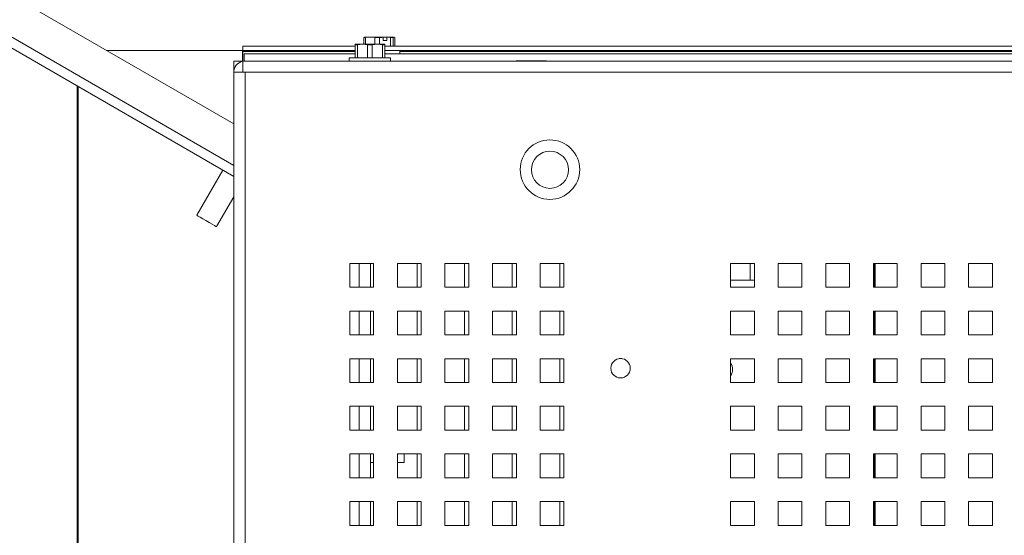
# Paper-space layout '4' of a CAD drawing. Header units: inches. Extents: x 1 to 109, y 1 to 85.
# Tile 30 of 49: x 84.85 to 91.74, y 33.28 to 36.89. Entities that reach past the tile are written whole.
import ezdxf

# ---------------------------------------------------------------- set-up
doc = ezdxf.new("R2010")
doc.units = ezdxf.units.IN
doc.header["$MEASUREMENT"] = 0
doc.linetypes.add('CENTERX2', pattern=[0.8, 0.5, -0.1, 0.1, -0.1])
doc.layers.add('FORMAT', color=7, linetype='Continuous')
doc.styles.add('SLDTEXTSTYLE0', font='GOTHIC.TTF', dxfattribs={"width": 0.913})
doc.dimstyles.new('SLDDIMSTYLE7', dxfattribs={"dimtxt": 0.625, "dimasz": 0.65, "dimexe": 0, "dimexo": 0.0625, "dimgap": 0.15625, "dimtad": 0, "dimtih": 1, "dimtoh": 1, "dimdec": 1, "dimlfac": 1.2, "dimrnd": 1e-09, "dimzin": 12, "dimdsep": 46, "dimtxsty": 'SLDTEXTSTYLE0', "dimsah": 1, "dimcen": 0, "dimadec": 0, "dimazin": 3, "dimtfac": 1, "dimtdec": 1, "dimtofl": 0, "dimtmove": 0, "dimatfit": 3, "dimfxl": 1, "dimfrac": 2, "dimtolj": 1, "dimtzin": 12, "dimarcsym": 0})

# ---------------------------------------------------------------- blocks, each defined once
blk = doc.blocks.new('_D_128')
at = {"layer": 'FORMAT', "color": 1, "ltscale": 5}
for p, q in [((76.2469, 23.8255), (75.1905, 22.6569)), ((75.1905, 22.6569), (73.9405, 22.6569))]:
    blk.add_line(p, q, dxfattribs=at)
blk.add_solid([(76.2469, 23.8255), (75.7368, 23.4104), (75.8852, 23.2763)], dxfattribs=at)
at = {"layer": 'FORMAT', "color": 1, "ltscale": 5, "char_height": 0.625, "attachment_point": 1, "style": 'SLDTEXTSTYLE0'}
for s, insert in [('19.2', (70.1029, 23.4552)), ('DOOR SWING', (68.3893, 22.463))]:
    blk.add_mtext(s, dxfattribs=dict(at, insert=insert))

psp = doc.layouts.new('4')

# ---------------------------------------------------------------- linework, layer by layer
at = {"color": 7, "linetype": 'Continuous', "lineweight": 15, "ltscale": 5}
for p, q in [((73.2456, 43.7295), (86.3487, 36.1644)), ((86.3487, 35.797), (73.0144, 43.4956)), ((87.259, 36.7681), (87.2644, 36.7718)), ((87.2715, 36.7681), (87.259, 36.7681)), ((87.259, 36.7219), (87.259, 36.7681)), ((87.3042, 36.7718), (87.2635, 36.7718)), ((87.3042, 36.7718), (87.2715, 36.7681)), ((87.2715, 36.7681), (87.2715, 36.7219)), ((87.3368, 36.7681), (87.3042, 36.7718)), ((87.3951, 36.7718), (87.3042, 36.7718)), ((87.3694, 36.7681), (87.3368, 36.7681)), ((87.3368, 36.7219), (87.3368, 36.7681)), ((87.3694, 36.7681), (87.3694, 36.7219)), ((87.3954, 36.7714), (87.3951, 36.7718)), ((87.4191, 36.7718), (87.3951, 36.7718)), ((87.3954, 36.7483), (87.3954, 36.7714)), ((87.4191, 36.7718), (87.4195, 36.7714)), ((87.4191, 36.7718), (87.4709, 36.7718)), ((87.4195, 36.7483), (87.4195, 36.7714)), ((87.4454, 36.7681), (87.4195, 36.7714)), ((87.4454, 36.7087), (87.4454, 36.7681)), ((87.4655, 36.7681), (87.4454, 36.7681)), ((87.4709, 36.7718), (87.4655, 36.7681)), ((87.4655, 36.7681), (87.4655, 36.7087)), ((87.4763, 36.7681), (87.4709, 36.7718)), ((87.4763, 36.7087), (87.4763, 36.7681)), ((87.1978, 36.7087), (86.4121, 36.7087)), ((86.4121, 36.7087), (86.4121, 36.6788)), ((87.1986, 36.7219), (87.1978, 36.7215)), ((87.1978, 36.7183), (87.1978, 36.7215)), ((87.2143, 36.7183), (87.1978, 36.7183)), ((87.1978, 36.6279), (87.1978, 36.7183)), ((87.1986, 36.7219), (87.2499, 36.7219)), ((87.2499, 36.7219), (87.2143, 36.7183)), ((87.2143, 36.7183), (87.2143, 36.6279)), ((87.2855, 36.7183), (87.2499, 36.7219)), ((87.2499, 36.7219), (87.3541, 36.7219)), ((87.2855, 36.6279), (87.2855, 36.7183)), ((87.3184, 36.7183), (87.2855, 36.7183)), ((87.3541, 36.7219), (87.3184, 36.7183)), ((87.3184, 36.7183), (87.3184, 36.6279)), ((87.3897, 36.7183), (87.3541, 36.7219)), ((87.3541, 36.7219), (87.4053, 36.7219)), ((87.3897, 36.6279), (87.3897, 36.7183)), ((87.4061, 36.7183), (87.3897, 36.7183)), ((87.3954, 36.7483), (87.4195, 36.7483)), ((87.4061, 36.7215), (87.4053, 36.7219)), ((87.4061, 36.7215), (87.4061, 36.7183)), ((87.4061, 36.7183), (87.4061, 36.6279)), ((92.517, 36.7087), (87.4061, 36.7087)), ((86.4099, 36.6788), (85.4579, 36.6788)), ((86.4121, 36.6788), (86.4099, 36.6788)), ((87.1978, 36.6788), (86.4121, 36.6788)), ((86.4121, 36.6788), (86.4121, 36.6704)), ((86.4225, 36.6543), (86.4225, 36.6044)), ((87.1978, 36.6543), (86.4225, 36.6543)), ((87.157, 36.6279), (87.157, 36.6044)), ((87.447, 36.6279), (87.157, 36.6279)), ((92.517, 36.6788), (87.4061, 36.6788)), ((87.423, 36.6778), (87.4061, 36.6778)), ((92.517, 36.6543), (87.4061, 36.6543)), ((87.5126, 36.6778), (87.423, 36.6778)), ((87.4454, 36.6778), (87.4454, 36.6788)), ((87.447, 36.6044), (87.447, 36.6279)), ((87.4655, 36.6788), (87.4655, 36.6778)), ((87.4763, 36.6778), (87.4763, 36.6788)), ((87.5126, 36.6543), (87.5126, 36.6778)), ((86.3485, 36.6044), (86.3983, 36.6044)), ((86.3485, 36.6044), (86.3485, 36.1646)), ((86.3983, 36.6044), (86.3983, 36.5988)), ((86.411, 36.6044), (86.3983, 36.6044)), ((86.411, 36.6044), (99.6401, 36.6044)), ((86.411, 36.5255), (86.411, 36.6044)), ((88.3254, 36.6061), (88.3254, 36.6044)), ((88.3254, 36.6061), (88.5387, 36.6061)), ((88.5387, 36.6044), (88.5387, 36.6061)), ((86.3487, 19.0167), (86.3487, 36.5255)), ((86.3487, 36.5255), (86.411, 36.5255)), ((86.411, 36.5255), (86.4276, 36.5255)), ((86.4276, 36.5255), (86.4276, 19.0167)), ((99.6401, 36.5255), (86.4276, 36.5255)), ((85.2522, 36.4301), (85.2522, 18.8879)), ((85.2599, 36.4257), (85.2599, 18.8879)), ((86.2731, 35.8407), (86.0905, 35.5245)), ((86.2276, 35.4453), (86.3487, 35.655)), ((86.3485, 19.5911), (86.3485, 35.6546)), ((87.3276, 35.1878), (87.161, 35.1878)), ((87.161, 35.1878), (87.161, 35.0211)), ((87.3066, 35.1878), (87.3066, 35.0211)), ((87.3276, 35.0211), (87.3276, 35.1878)), ((87.661, 35.1878), (87.4943, 35.1878)), ((87.4943, 35.1878), (87.4943, 35.0211)), ((87.6318, 35.1878), (87.6318, 35.0213)), ((87.661, 35.0211), (87.661, 35.1878)), ((87.9943, 35.1878), (87.8276, 35.1878)), ((87.8276, 35.1878), (87.8276, 35.0211)), ((87.9651, 35.1878), (87.9651, 35.0213)), ((87.9943, 35.0211), (87.9943, 35.1878)), ((88.3276, 35.1878), (88.161, 35.1878)), ((88.161, 35.1878), (88.161, 35.0211)), ((88.2985, 35.1878), (88.2985, 35.0213)), ((88.3276, 35.0211), (88.3276, 35.1878)), ((88.661, 35.1878), (88.4943, 35.1878)), ((88.4943, 35.1878), (88.4943, 35.0211)), ((88.6318, 35.1878), (88.6318, 35.0213)), ((88.661, 35.0211), (88.661, 35.1878)), ((89.9943, 35.1878), (89.8276, 35.1878)), ((89.8276, 35.1878), (89.8276, 35.0211)), ((89.9651, 35.1878), (89.9651, 35.0713)), ((89.9943, 35.0211), (89.9943, 35.1878)), ((90.3276, 35.1878), (90.161, 35.1878)), ((90.161, 35.1878), (90.161, 35.0211)), ((90.3276, 35.0211), (90.3276, 35.1878)), ((90.661, 35.1878), (90.4943, 35.1878)), ((90.4943, 35.1878), (90.4943, 35.0211)), ((90.661, 35.0211), (90.661, 35.1878)), ((90.9943, 35.1878), (90.8276, 35.1878)), ((90.8276, 35.1878), (90.8276, 35.0211)), ((90.83, 35.1878), (90.83, 35.0211)), ((90.835, 35.1878), (90.835, 35.0211)), ((90.8404, 35.1878), (90.8404, 35.0211)), ((90.9943, 35.0211), (90.9943, 35.1878)), ((91.3276, 35.1878), (91.161, 35.1878)), ((91.161, 35.1878), (91.161, 35.0211)), ((91.3276, 35.0211), (91.3276, 35.1878)), ((91.661, 35.1878), (91.4943, 35.1878)), ((91.4943, 35.1878), (91.4943, 35.0211)), ((91.661, 35.0211), (91.661, 35.1878)), ((89.9943, 35.0713), (89.8276, 35.0713)), ((87.161, 35.0211), (87.3276, 35.0211)), ((87.3066, 35.0213), (87.3276, 35.0213)), ((87.4943, 35.0211), (87.661, 35.0211)), ((87.6318, 35.0213), (87.661, 35.0213)), ((87.8276, 35.0211), (87.9943, 35.0211)), ((87.9651, 35.0213), (87.9943, 35.0213)), ((88.161, 35.0211), (88.3276, 35.0211)), ((88.2985, 35.0213), (88.3276, 35.0213)), ((88.4943, 35.0211), (88.661, 35.0211)), ((88.6318, 35.0213), (88.661, 35.0213)), ((89.8276, 35.0211), (89.9943, 35.0211)), ((90.161, 35.0211), (90.3276, 35.0211)), ((90.4943, 35.0211), (90.661, 35.0211)), ((90.8276, 35.0211), (90.9943, 35.0211)), ((91.161, 35.0211), (91.3276, 35.0211)), ((91.4943, 35.0211), (91.661, 35.0211)), ((87.3276, 34.8544), (87.161, 34.8544)), ((87.161, 34.8544), (87.161, 34.6878)), ((87.3066, 34.8544), (87.3066, 34.6878)), ((87.3276, 34.6878), (87.3276, 34.8544)), ((87.661, 34.8544), (87.4943, 34.8544)), ((87.4943, 34.8544), (87.4943, 34.6878)), ((87.6318, 34.8544), (87.6318, 34.6879)), ((87.661, 34.6878), (87.661, 34.8544)), ((87.9943, 34.8544), (87.8276, 34.8544)), ((87.8276, 34.8544), (87.8276, 34.6878)), ((87.9651, 34.8544), (87.9651, 34.6879)), ((87.9943, 34.6878), (87.9943, 34.8544)), ((88.3276, 34.8544), (88.161, 34.8544)), ((88.161, 34.8544), (88.161, 34.6878)), ((88.2985, 34.8544), (88.2985, 34.6879)), ((88.3276, 34.6878), (88.3276, 34.8544)), ((88.661, 34.8544), (88.4943, 34.8544)), ((88.4943, 34.8544), (88.4943, 34.6878)), ((88.6318, 34.8544), (88.6318, 34.6879)), ((88.661, 34.6878), (88.661, 34.8544)), ((89.9943, 34.8544), (89.8276, 34.8544)), ((89.8276, 34.8544), (89.8276, 34.6878)), ((89.9943, 34.6878), (89.9943, 34.8544)), ((90.3276, 34.8544), (90.161, 34.8544)), ((90.161, 34.8544), (90.161, 34.6878)), ((90.3276, 34.6878), (90.3276, 34.8544)), ((90.661, 34.8544), (90.4943, 34.8544)), ((90.4943, 34.8544), (90.4943, 34.6878)), ((90.661, 34.6878), (90.661, 34.8544)), ((90.9943, 34.8544), (90.8276, 34.8544)), ((90.8276, 34.8544), (90.8276, 34.6878)), ((90.83, 34.8544), (90.83, 34.6878)), ((90.835, 34.8544), (90.835, 34.6878)), ((90.8404, 34.8544), (90.8404, 34.6878)), ((90.9943, 34.6878), (90.9943, 34.8544)), ((91.3276, 34.8544), (91.161, 34.8544)), ((91.161, 34.8544), (91.161, 34.6878)), ((91.3276, 34.6878), (91.3276, 34.8544)), ((91.661, 34.8544), (91.4943, 34.8544)), ((91.4943, 34.8544), (91.4943, 34.6878)), ((91.661, 34.6878), (91.661, 34.8544)), ((87.161, 34.6878), (87.3276, 34.6878)), ((87.3066, 34.6879), (87.3276, 34.6879)), ((87.4943, 34.6878), (87.661, 34.6878)), ((87.6318, 34.6879), (87.661, 34.6879)), ((87.8276, 34.6878), (87.9943, 34.6878)), ((87.9651, 34.6879), (87.9943, 34.6879)), ((88.161, 34.6878), (88.3276, 34.6878)), ((88.2985, 34.6879), (88.3276, 34.6879)), ((88.4943, 34.6878), (88.661, 34.6878)), ((88.6318, 34.6879), (88.661, 34.6879)), ((89.8276, 34.6878), (89.9943, 34.6878)), ((90.161, 34.6878), (90.3276, 34.6878)), ((90.4943, 34.6878), (90.661, 34.6878)), ((90.8276, 34.6878), (90.9943, 34.6878)), ((91.161, 34.6878), (91.3276, 34.6878)), ((91.4943, 34.6878), (91.661, 34.6878)), ((87.3276, 34.5211), (87.161, 34.5211)), ((87.161, 34.5211), (87.161, 34.3544)), ((87.3066, 34.5211), (87.3066, 34.3544)), ((87.3276, 34.3544), (87.3276, 34.5211)), ((87.661, 34.5211), (87.4943, 34.5211)), ((87.4943, 34.5211), (87.4943, 34.3544)), ((87.6318, 34.5211), (87.6318, 34.3546)), ((87.661, 34.3544), (87.661, 34.5211)), ((87.9943, 34.5211), (87.8276, 34.5211)), ((87.8276, 34.5211), (87.8276, 34.3544)), ((87.9651, 34.5211), (87.9651, 34.3546)), ((87.9943, 34.3544), (87.9943, 34.5211)), ((88.3276, 34.5211), (88.161, 34.5211)), ((88.161, 34.5211), (88.161, 34.3544)), ((88.2985, 34.5211), (88.2985, 34.3546)), ((88.3276, 34.3544), (88.3276, 34.5211)), ((88.661, 34.5211), (88.4943, 34.5211)), ((88.4943, 34.5211), (88.4943, 34.3544)), ((88.6318, 34.5211), (88.6318, 34.3546)), ((88.661, 34.3544), (88.661, 34.5211)), ((89.0671, 34.5213), (89.047, 34.5213)), ((89.9943, 34.5211), (89.8276, 34.5211)), ((89.8276, 34.5211), (89.8276, 34.3544)), ((89.9943, 34.3544), (89.9943, 34.5211)), ((90.3276, 34.5211), (90.161, 34.5211)), ((90.161, 34.5211), (90.161, 34.3544)), ((90.3276, 34.3544), (90.3276, 34.5211)), ((90.661, 34.5211), (90.4943, 34.5211)), ((90.4943, 34.5211), (90.4943, 34.3544)), ((90.661, 34.3544), (90.661, 34.5211)), ((90.9943, 34.5211), (90.8276, 34.5211)), ((90.8276, 34.5211), (90.8276, 34.3544)), ((90.83, 34.5211), (90.83, 34.3544)), ((90.835, 34.5211), (90.835, 34.3544)), ((90.8404, 34.5211), (90.8404, 34.3544)), ((90.9943, 34.3544), (90.9943, 34.5211)), ((91.3276, 34.5211), (91.161, 34.5211)), ((91.161, 34.5211), (91.161, 34.3544)), ((91.3276, 34.3544), (91.3276, 34.5211)), ((91.661, 34.5211), (91.4943, 34.5211)), ((91.4943, 34.5211), (91.4943, 34.3544)), ((91.661, 34.3544), (91.661, 34.5211)), ((87.161, 34.3544), (87.3276, 34.3544)), ((87.3066, 34.3546), (87.3276, 34.3546)), ((87.4943, 34.3544), (87.661, 34.3544)), ((87.6318, 34.3546), (87.661, 34.3546)), ((87.8276, 34.3544), (87.9943, 34.3544)), ((87.9651, 34.3546), (87.9943, 34.3546)), ((88.161, 34.3544), (88.3276, 34.3544)), ((88.2985, 34.3546), (88.3276, 34.3546)), ((88.4943, 34.3544), (88.661, 34.3544)), ((88.6318, 34.3546), (88.661, 34.3546)), ((89.8276, 34.3544), (89.9943, 34.3544)), ((90.161, 34.3544), (90.3276, 34.3544)), ((90.4943, 34.3544), (90.661, 34.3544)), ((90.8276, 34.3544), (90.9943, 34.3544)), ((91.161, 34.3544), (91.3276, 34.3544)), ((91.4943, 34.3544), (91.661, 34.3544)), ((87.3276, 34.1878), (87.161, 34.1878)), ((87.161, 34.1878), (87.161, 34.0211)), ((87.3066, 34.1878), (87.3066, 34.0211)), ((87.3276, 34.0211), (87.3276, 34.1878)), ((87.661, 34.1878), (87.4943, 34.1878)), ((87.4943, 34.1878), (87.4943, 34.0211)), ((87.6318, 34.1878), (87.6318, 34.0213)), ((87.661, 34.0211), (87.661, 34.1878)), ((87.9943, 34.1878), (87.8276, 34.1878)), ((87.8276, 34.1878), (87.8276, 34.0211)), ((87.9651, 34.1878), (87.9651, 34.0213)), ((87.9943, 34.0211), (87.9943, 34.1878)), ((88.3276, 34.1878), (88.161, 34.1878)), ((88.161, 34.1878), (88.161, 34.0211)), ((88.2985, 34.1878), (88.2985, 34.0213)), ((88.3276, 34.0211), (88.3276, 34.1878)), ((88.661, 34.1878), (88.4943, 34.1878)), ((88.4943, 34.1878), (88.4943, 34.0211)), ((88.6318, 34.1878), (88.6318, 34.0213)), ((88.661, 34.0211), (88.661, 34.1878)), ((89.9943, 34.1878), (89.8276, 34.1878)), ((89.8276, 34.1878), (89.8276, 34.0211)), ((89.9943, 34.0211), (89.9943, 34.1878)), ((90.3276, 34.1878), (90.161, 34.1878)), ((90.161, 34.1878), (90.161, 34.0211)), ((90.3276, 34.0211), (90.3276, 34.1878)), ((90.661, 34.1878), (90.4943, 34.1878)), ((90.4943, 34.1878), (90.4943, 34.0211)), ((90.661, 34.0211), (90.661, 34.1878)), ((90.9943, 34.1878), (90.8276, 34.1878)), ((90.8276, 34.1878), (90.8276, 34.0211)), ((90.83, 34.1878), (90.83, 34.1088)), ((90.835, 34.1878), (90.835, 34.0211)), ((90.8404, 34.1878), (90.8404, 34.0211)), ((90.9943, 34.0211), (90.9943, 34.1878)), ((91.3276, 34.1878), (91.161, 34.1878)), ((91.161, 34.1878), (91.161, 34.0211)), ((91.3276, 34.0211), (91.3276, 34.1878)), ((91.661, 34.1878), (91.4943, 34.1878)), ((91.4943, 34.1878), (91.4943, 34.0211)), ((91.661, 34.0211), (91.661, 34.1878)), ((90.835, 34.1088), (90.83, 34.1088)), ((87.161, 34.0211), (87.3276, 34.0211)), ((87.3066, 34.0213), (87.3276, 34.0213)), ((87.4943, 34.0211), (87.661, 34.0211)), ((87.6318, 34.0213), (87.661, 34.0213)), ((87.8276, 34.0211), (87.9943, 34.0211)), ((87.9651, 34.0213), (87.9943, 34.0213)), ((88.161, 34.0211), (88.3276, 34.0211)), ((88.2985, 34.0213), (88.3276, 34.0213)), ((88.4943, 34.0211), (88.661, 34.0211)), ((88.6318, 34.0213), (88.661, 34.0213)), ((89.8276, 34.0211), (89.9943, 34.0211)), ((90.161, 34.0211), (90.3276, 34.0211)), ((90.4943, 34.0211), (90.661, 34.0211)), ((90.8276, 34.0211), (90.9943, 34.0211)), ((91.161, 34.0211), (91.3276, 34.0211)), ((91.4943, 34.0211), (91.661, 34.0211)), ((87.3276, 33.8544), (87.161, 33.8544)), ((87.161, 33.8544), (87.161, 33.6878)), ((87.3066, 33.8544), (87.3066, 33.6878)), ((87.3276, 33.6878), (87.3276, 33.8544)), ((87.661, 33.8544), (87.4943, 33.8544)), ((87.4943, 33.8544), (87.4943, 33.6878)), ((87.5425, 33.8544), (87.5425, 33.7942)), ((87.6318, 33.8544), (87.6318, 33.6879)), ((87.661, 33.6878), (87.661, 33.8544)), ((87.9943, 33.8544), (87.8276, 33.8544)), ((87.8276, 33.8544), (87.8276, 33.6878)), ((87.9651, 33.8544), (87.9651, 33.6879)), ((87.9943, 33.6878), (87.9943, 33.8544)), ((88.3276, 33.8544), (88.161, 33.8544)), ((88.161, 33.8544), (88.161, 33.6878)), ((88.2985, 33.8544), (88.2985, 33.6879)), ((88.3276, 33.6878), (88.3276, 33.8544)), ((88.661, 33.8544), (88.4943, 33.8544)), ((88.4943, 33.8544), (88.4943, 33.6878)), ((88.6318, 33.8544), (88.6318, 33.6879)), ((88.661, 33.6878), (88.661, 33.8544)), ((89.9943, 33.8544), (89.8276, 33.8544)), ((89.8276, 33.8544), (89.8276, 33.6878)), ((89.9943, 33.6878), (89.9943, 33.8544)), ((90.3276, 33.8544), (90.161, 33.8544)), ((90.161, 33.8544), (90.161, 33.6878)), ((90.3276, 33.6878), (90.3276, 33.8544)), ((90.661, 33.8544), (90.4943, 33.8544)), ((90.4943, 33.8544), (90.4943, 33.6878)), ((90.661, 33.6878), (90.661, 33.8544)), ((90.9943, 33.8544), (90.8276, 33.8544)), ((90.8276, 33.8544), (90.8276, 33.6878)), ((90.835, 33.8544), (90.835, 33.6878)), ((90.8404, 33.8544), (90.8404, 33.6878)), ((90.9943, 33.6878), (90.9943, 33.8544)), ((91.3276, 33.8544), (91.161, 33.8544)), ((91.161, 33.8544), (91.161, 33.6878)), ((91.3276, 33.6878), (91.3276, 33.8544)), ((91.661, 33.8544), (91.4943, 33.8544)), ((91.4943, 33.8544), (91.4943, 33.6878)), ((91.661, 33.6878), (91.661, 33.8544)), ((87.3066, 33.7942), (87.3276, 33.7942)), ((87.4943, 33.7942), (87.5425, 33.7942)), ((87.161, 33.6878), (87.3276, 33.6878)), ((87.3066, 33.6879), (87.3276, 33.6879)), ((87.4943, 33.6878), (87.661, 33.6878)), ((87.6318, 33.6879), (87.661, 33.6879)), ((87.8276, 33.6878), (87.9943, 33.6878)), ((87.9651, 33.6879), (87.9943, 33.6879)), ((88.161, 33.6878), (88.3276, 33.6878)), ((88.2985, 33.6879), (88.3276, 33.6879)), ((88.4943, 33.6878), (88.661, 33.6878)), ((88.6318, 33.6879), (88.661, 33.6879)), ((89.8276, 33.6878), (89.9943, 33.6878)), ((90.161, 33.6878), (90.3276, 33.6878)), ((90.4943, 33.6878), (90.661, 33.6878)), ((90.8276, 33.6878), (90.9943, 33.6878)), ((91.161, 33.6878), (91.3276, 33.6878)), ((91.4943, 33.6878), (91.661, 33.6878)), ((87.3276, 33.5211), (87.161, 33.5211)), ((87.161, 33.5211), (87.161, 33.3544)), ((87.3066, 33.5211), (87.3066, 33.3544)), ((87.3276, 33.3544), (87.3276, 33.5211)), ((87.661, 33.5211), (87.4943, 33.5211)), ((87.4943, 33.5211), (87.4943, 33.3544)), ((87.6318, 33.5211), (87.6318, 33.3546)), ((87.661, 33.3544), (87.661, 33.5211)), ((87.9943, 33.5211), (87.8276, 33.5211)), ((87.8276, 33.5211), (87.8276, 33.3544)), ((87.9651, 33.5211), (87.9651, 33.3546)), ((87.9943, 33.3544), (87.9943, 33.5211)), ((88.3276, 33.5211), (88.161, 33.5211)), ((88.161, 33.5211), (88.161, 33.3544)), ((88.2985, 33.5211), (88.2985, 33.3546)), ((88.3276, 33.3544), (88.3276, 33.5211)), ((88.661, 33.5211), (88.4943, 33.5211)), ((88.4943, 33.5211), (88.4943, 33.3544)), ((88.6318, 33.5211), (88.6318, 33.3546)), ((88.661, 33.3544), (88.661, 33.5211)), ((89.9943, 33.5211), (89.8276, 33.5211)), ((89.8276, 33.5211), (89.8276, 33.3544)), ((89.9943, 33.3544), (89.9943, 33.5211)), ((90.3276, 33.5211), (90.161, 33.5211)), ((90.161, 33.5211), (90.161, 33.3544)), ((90.3276, 33.3544), (90.3276, 33.5211)), ((90.661, 33.5211), (90.4943, 33.5211)), ((90.4943, 33.5211), (90.4943, 33.3544)), ((90.661, 33.3544), (90.661, 33.5211)), ((90.9943, 33.5211), (90.8276, 33.5211)), ((90.8276, 33.5211), (90.8276, 33.3544)), ((90.835, 33.5211), (90.835, 33.3544)), ((90.8404, 33.5211), (90.8404, 33.3544)), ((90.9943, 33.3544), (90.9943, 33.5211)), ((91.3276, 33.5211), (91.161, 33.5211)), ((91.161, 33.5211), (91.161, 33.3544)), ((91.3276, 33.3544), (91.3276, 33.5211)), ((91.661, 33.5211), (91.4943, 33.5211)), ((91.4943, 33.5211), (91.4943, 33.3544)), ((91.661, 33.3544), (91.661, 33.5211)), ((87.161, 33.3544), (87.3276, 33.3544)), ((87.3066, 33.3546), (87.3276, 33.3546)), ((87.4943, 33.3544), (87.661, 33.3544)), ((87.6318, 33.3546), (87.661, 33.3546)), ((87.8276, 33.3544), (87.9943, 33.3544)), ((87.9651, 33.3546), (87.9943, 33.3546)), ((88.161, 33.3544), (88.3276, 33.3544)), ((88.2985, 33.3546), (88.3276, 33.3546)), ((88.4943, 33.3544), (88.661, 33.3544)), ((88.6318, 33.3546), (88.661, 33.3546)), ((89.8276, 33.3544), (89.9943, 33.3544)), ((90.161, 33.3544), (90.3276, 33.3544)), ((90.4943, 33.3544), (90.661, 33.3544)), ((90.8276, 33.3544), (90.9943, 33.3544)), ((91.161, 33.3544), (91.3276, 33.3544)), ((91.4943, 33.3544), (91.661, 33.3544))]:
    psp.add_line(p, q, dxfattribs=at)
at = {"color": 8, "linetype": 'Continuous', "lineweight": 15, "ltscale": 5}
for p, q in [((73.0476, 43.5532), (86.3487, 35.8738)), ((86.4099, 36.6788), (86.4099, 36.6044)), ((86.4121, 36.6704), (87.1978, 36.6704)), ((86.4121, 36.6044), (86.4121, 36.6704)), ((87.5126, 36.6704), (92.517, 36.6704)), ((87.2276, 35.0211), (87.2276, 35.1878)), ((87.2276, 34.6878), (87.2276, 34.8544)), ((87.2276, 34.3544), (87.2276, 34.5211)), ((87.2276, 34.0211), (87.2276, 34.1878)), ((87.2276, 33.6878), (87.2276, 33.8544)), ((87.2276, 33.3544), (87.2276, 33.5211))]:
    psp.add_line(p, q, dxfattribs=at)
at = {"color": 7, "linetype": 'Continuous', "lineweight": 15, "ltscale": 5, "flags": 128}
psp.add_lwpolyline([(86.2276, 35.4453), (86.2239, 35.4474), (86.2132, 35.4536), (86.1966, 35.4632), (86.1759, 35.4752), (86.1534, 35.4881), (86.1315, 35.5008), (86.1126, 35.5117), (86.0988, 35.5197), (86.0914, 35.5239), (86.0905, 35.5245)], dxfattribs=at)
at = {"color": 7, "linetype": 'Continuous', "lineweight": 15, "ltscale": 25}
for centre, radius in [((88.5626, 35.8444), 0.2083), ((88.5626, 35.8434), 0.13), ((89.0571, 34.4541), 0.0679)]:
    psp.add_circle(centre, radius, dxfattribs=at)
for centre, radius, start, end in [((86.4276, 36.5255), 0.0789, 102.19229, 180), ((89.7631, 34.4463), 0.0783, 325.51526, 34.48474)]:
    psp.add_arc(centre, radius, start, end, dxfattribs=at)
at = {"color": 7, "linetype": 'Continuous', "lineweight": 15, "ltscale": 5}
psp.add_open_spline([(87.3954, 36.7714), (87.3881, 36.7707), (87.3794, 36.7699), (87.3708, 36.7684), (87.3694, 36.7681)], degree=3, knots=[0, 0, 0, 0, 0.8317515, 1, 1, 1, 1], dxfattribs=at)
at = {"layer": 'FORMAT', "color": 1, "linetype": 'CENTERX2', "lineweight": 0, "ltscale": 5}
psp.add_arc((86.9693, 35.6883), 15.9905, 150.77428, 267.77582, dxfattribs=at)

# ---------------------------------------------------------------- dimensions: what is measured, and where the dimension line sits
at = {"layer": 'FORMAT', "color": 1, "ltscale": 5}
dim = psp.add_radius_dim(center=(86.9693, 35.6883), mpoint=(76.2469, 23.8255), text='<>\\PDOOR SWING', dimstyle='SLDDIMSTYLE7', override={"dimpost": '<>'}, dxfattribs=at)
dim.commit()
dim.dimension.update_dxf_attribs({"geometry": '_D_128', "text_midpoint": (71.1649, 22.6569), "dimtype": 164})

doc.saveas('drawing.dxf')
